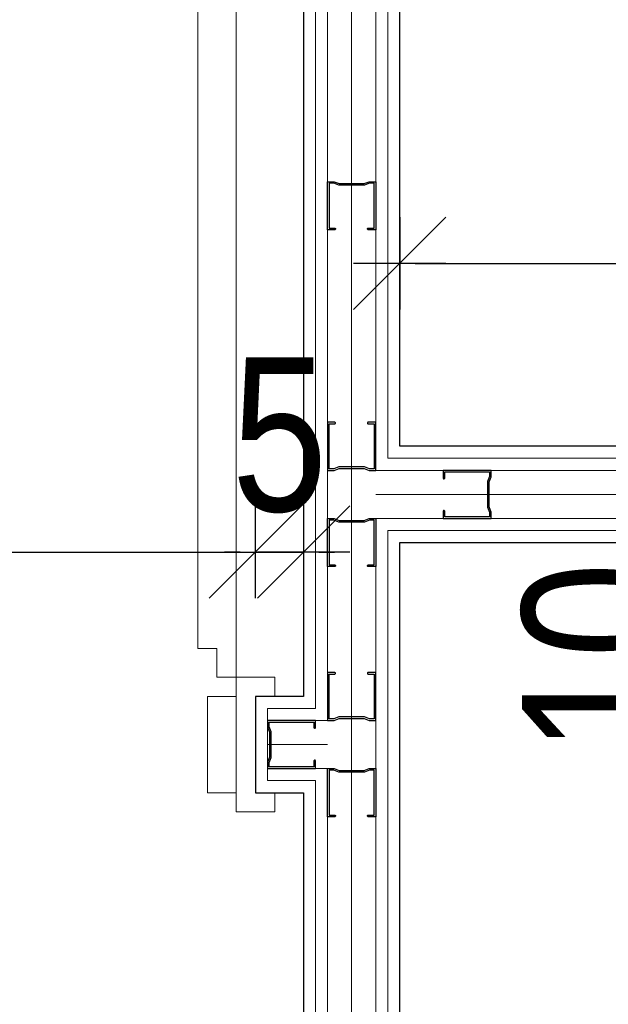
# Model space of a CAD drawing. Header units: centimetres. Extents: x 4120 to 19220, y -7417 to 180.
# Tile 24 of 223: x 9606 to 9667, y -4567 to -4464. Entities that reach past the tile are written whole.
import ezdxf

# ---------------------------------------------------------------- set-up
doc = ezdxf.new("R2010")
doc.units = ezdxf.units.CM
doc.linetypes.add('DASHED', pattern=[19.05, 12.7, -6.35])
doc.layers.add('A_Drzwi', color=30, linetype='Continuous', lineweight=20)
for name, color, linetype in [('A_Wymiary wewnętrzne', 8, 'Continuous'), ('A_Ściany', 2, 'Continuous'), ('Konstrukcja - scian dzialowych', 7, 'Continuous')]:
    doc.layers.add(name, color=color, linetype=linetype)
doc.styles.add('marcin', font='arial.ttf', dxfattribs={"width": 0.8, "height": 16})
doc.linetypes.add('BATTING', pattern='A,0.0001,-0.1,[134,ltypeshp.shx,S=0.1,R=0,X=-0.1,Y=0],-0.2,[134,ltypeshp.shx,S=0.1,R=180,X=0.1,Y=0],-0.1', length=0.4001)
doc.dimstyles.new('WYM A PROJEKT', dxfattribs={"dimscale": 2, "dimtxt": 16, "dimasz": 0.8, "dimexe": 6, "dimexo": 30, "dimgap": 2, "dimtad": 1, "dimdec": 0, "dimzin": 9, "dimdsep": 46, "dimtxsty": 'marcin', "dimblk": 'WW', "dimcen": 0, "dimdle": 6, "dimse1": 1, "dimse2": 1, "dimclrt": 7, "dimadec": 0, "dimazin": 0, "dimtfac": 1, "dimtdec": 0, "dimtix": 1, "dimtmove": 2, "dimatfit": 3, "dimldrblk": 'WW', "dimfxl": 1, "dimtolj": 1, "dimtzin": 0, "dimarcsym": 0})

# ---------------------------------------------------------------- blocks, each defined once
blk = doc.blocks.new('PROFIL 7')
at = {"layer": 'Konstrukcja - scian dzialowych'}
for points in [[(0.37, 1.75), (0.37, 3.83), (0.17, 4.36), (0.17, 4.83), (4.83, 4.83), (4.83, 4.25), (4.88, 4.19), (4.95, 4.19), (5, 4.25), (5, 5), (0, 5), (0, 4.33), (0.2, 3.8), (0.2, 1.75)], [(0.2, 3.75), (0.2, 1.2), (0, 0.67), (0, 0), (5, 0), (5, 0.75), (5, 0.82), (4.95, 0.87), (4.88, 0.87), (4.83, 0.82), (4.83, 0.75), (4.83, 0.17), (0.17, 0.17), (0.17, 0.64), (0.37, 1.17), (0.37, 3.75)]]:
    blk.add_lwpolyline(points, dxfattribs=at)
blk = doc.blocks.new('*U2001')
blk.add_lwpolyline([(86, 7), (86, 10), (84, 10), (84, 90), (86, 90), (86, 93), (88, 93), (88, 7)], close=True)
for points in [[(92, -5), (90, -5), (90, 5), (92, 5), (92, 7), (88, 7), (88, 5), (88, -7), (92, -7), (92, -5)], [(88, 5), (85, 5), (85, -5), (88, -5)]]:
    blk.add_lwpolyline(points)
at = {"linetype": 'DASHED'}
blk.add_arc((88, 7), 86, 90, 180, dxfattribs=at)
blk = doc.blocks.new('WW')
at = {"color": 80, "ltscale": 2}
blk.add_line((3, 3), (-3, -3), dxfattribs=at)
at = {"ltscale": 2}
for p, q in [((0, -3), (0, 3)), ((-3, 0), (3, 0))]:
    blk.add_line(p, q, dxfattribs=at)
blk = doc.blocks.new('*D2101')
at = {"layer": 'A_Wymiary wewnętrzne', "color": 0, "lineweight": -2}
blk.add_line((9678.58, -4335.33), (9678.58, -4507.13), dxfattribs=at)
at = {"layer": 'Defpoints', "color": 0}
for p in [(9645.58, -4333.73), (9645.58, -4508.73), (9678.58, -4508.73)]:
    blk.add_point(p, dxfattribs=at)
at = {"layer": 'A_Wymiary wewnętrzne', "color": 0, "lineweight": -2, "xscale": 1.6, "yscale": 1.6, "zscale": 1.6}
for p, rotation in [((9678.58, -4333.73), 90), ((9678.58, -4508.73), 270)]:
    blk.add_blockref('WW', p, dxfattribs=dict(at, rotation=rotation))
at = {"layer": 'A_Wymiary wewnętrzne', "color": 7, "insert": (9666.41, -4421.23), "char_height": 16, "attachment_point": 5, "rotation": 90, "style": 'marcin'}
blk.add_mtext('\\A1;175', dxfattribs=at)
blk = doc.blocks.new('*D2102')
at = {"layer": 'A_Wymiary wewnętrzne', "color": 0, "lineweight": -2}
for p, q in [((9678.58, -4507.13), (9678.58, -4505.53)), ((9678.58, -4508.73), (9678.58, -4518.73)), ((9678.58, -4520.33), (9678.58, -4521.93))]:
    blk.add_line(p, q, dxfattribs=at)
at = {"layer": 'Defpoints', "color": 0}
for p in [(9645.58, -4508.73), (9645.58, -4518.73), (9678.58, -4518.73)]:
    blk.add_point(p, dxfattribs=at)
at = {"layer": 'A_Wymiary wewnętrzne', "color": 0, "lineweight": -2, "xscale": 1.6, "yscale": 1.6, "zscale": 1.6}
for p, rotation in [((9678.58, -4508.73), 270), ((9678.58, -4518.73), 90)]:
    blk.add_blockref('WW', p, dxfattribs=dict(at, rotation=rotation))
at = {"layer": 'A_Wymiary wewnętrzne', "color": 7, "insert": (9666.41, -4530.73), "char_height": 16, "attachment_point": 5, "rotation": 90, "style": 'marcin'}
blk.add_mtext('\\A1;10', dxfattribs=at)
blk = doc.blocks.new('*D2103')
at = {"layer": 'A_Wymiary wewnętrzne', "color": 0, "lineweight": -2}
blk.add_line((9678.58, -4520.33), (9678.58, -4667.13), dxfattribs=at)
at = {"layer": 'Defpoints', "color": 0}
for p in [(9645.58, -4518.73), (9645.58, -4668.73), (9678.58, -4668.73)]:
    blk.add_point(p, dxfattribs=at)
at = {"layer": 'A_Wymiary wewnętrzne', "color": 0, "lineweight": -2, "xscale": 1.6, "yscale": 1.6, "zscale": 1.6}
for p, rotation in [((9678.58, -4518.73), 90), ((9678.58, -4668.73), 270)]:
    blk.add_blockref('WW', p, dxfattribs=dict(at, rotation=rotation))
at = {"layer": 'A_Wymiary wewnętrzne', "color": 7, "insert": (9666.41, -4593.73), "char_height": 16, "attachment_point": 5, "rotation": 90, "style": 'marcin'}
blk.add_mtext('\\A1;150', dxfattribs=at)
blk = doc.blocks.new('*D2104')
at = {"layer": 'A_Wymiary wewnętrzne', "color": 0, "lineweight": -2}
blk.add_line((9647.18, -4489.73), (9772.98, -4489.73), dxfattribs=at)
at = {"layer": 'Defpoints', "color": 0}
for p in [(9774.58, -4489.73), (9645.58, -4508.73), (9774.58, -4508.73)]:
    blk.add_point(p, dxfattribs=at)
at = {"layer": 'A_Wymiary wewnętrzne', "color": 0, "lineweight": -2, "xscale": 1.6, "yscale": 1.6, "zscale": 1.6, "rotation": 180}
blk.add_blockref('WW', (9645.58, -4489.73), dxfattribs=at)
at = {"layer": 'A_Wymiary wewnętrzne', "color": 0, "lineweight": -2, "xscale": 1.6, "yscale": 1.6, "zscale": 1.6}
blk.add_blockref('WW', (9774.58, -4489.73), dxfattribs=at)
at = {"layer": 'A_Wymiary wewnętrzne', "color": 7, "insert": (9710.08, -4477.56), "char_height": 16, "attachment_point": 5, "style": 'marcin'}
blk.add_mtext('\\A1;129', dxfattribs=at)
blk = doc.blocks.new('*D2162')
at = {"layer": 'A_Wymiary wewnętrzne', "color": 0, "lineweight": -2}
blk.add_line((9542.18, -4519.73), (9628.98, -4519.73), dxfattribs=at)
at = {"layer": 'Defpoints', "color": 0}
for p in [(9630.58, -4519.73), (9540.58, -4534.73), (9630.58, -4534.73)]:
    blk.add_point(p, dxfattribs=at)
at = {"layer": 'A_Wymiary wewnętrzne', "color": 0, "lineweight": -2, "xscale": 1.6, "yscale": 1.6, "zscale": 1.6, "rotation": 180}
blk.add_blockref('WW', (9540.58, -4519.73), dxfattribs=at)
at = {"layer": 'A_Wymiary wewnętrzne', "color": 0, "lineweight": -2, "xscale": 1.6, "yscale": 1.6, "zscale": 1.6}
blk.add_blockref('WW', (9630.58, -4519.73), dxfattribs=at)
at = {"layer": 'A_Wymiary wewnętrzne', "color": 7, "insert": (9585.58, -4507.56), "char_height": 16, "attachment_point": 5, "style": 'marcin'}
blk.add_mtext('\\A1;90', dxfattribs=at)
blk = doc.blocks.new('*D2163')
at = {"layer": 'A_Wymiary wewnętrzne', "color": 0, "lineweight": -2}
for p, q in [((9628.98, -4519.73), (9627.38, -4519.73)), ((9630.58, -4519.73), (9635.58, -4519.73)), ((9637.18, -4519.73), (9638.78, -4519.73))]:
    blk.add_line(p, q, dxfattribs=at)
at = {"layer": 'Defpoints', "color": 0}
for p in [(9635.58, -4519.73), (9630.58, -4534.73), (9635.58, -4534.73)]:
    blk.add_point(p, dxfattribs=at)
at = {"layer": 'A_Wymiary wewnętrzne', "color": 0, "lineweight": -2, "xscale": 1.6, "yscale": 1.6, "zscale": 1.6}
blk.add_blockref('WW', (9630.58, -4519.73), dxfattribs=at)
at = {"layer": 'A_Wymiary wewnętrzne', "color": 0, "lineweight": -2, "xscale": 1.6, "yscale": 1.6, "zscale": 1.6, "rotation": 180}
blk.add_blockref('WW', (9635.58, -4519.73), dxfattribs=at)
at = {"layer": 'A_Wymiary wewnętrzne', "color": 7, "insert": (9633.08, -4507.59), "char_height": 16, "attachment_point": 5, "style": 'marcin'}
blk.add_mtext('\\A1;5', dxfattribs=at)

msp = doc.modelspace()

# ---------------------------------------------------------------- linework, layer by layer
at = {"layer": 'A_Ściany', "color": 251, "linetype": 'Continuous', "lineweight": 20}
for points in [[(9777.08, -4110.73), (9777.08, -4206.23), (9638.08, -4206.23), (9638.08, -4356.23), (9626.83, -4356.23), (9626.83, -4361.23), (9638.08, -4361.23), (9638.08, -4537.23), (9631.83, -4537.23), (9631.83, -4542.23), (9638.08, -4542.23), (9638.08, -4663.73), (9533.08, -4663.73)], [(9775.83, -4110.73), (9775.83, -4204.98), (9636.83, -4204.98), (9636.83, -4354.98), (9626.83, -4354.98), (9626.83, -4362.48), (9636.83, -4362.48), (9636.83, -4535.98), (9631.83, -4535.98), (9631.83, -4543.48), (9636.83, -4543.48), (9636.83, -4662.48), (9534.33, -4662.48)], [(8941.08, -4678.73), (9837.08, -4678.73), (9837.08, -4671.23), (9829.08, -4671.23), (9829.08, -4624.98), (9824.08, -4624.98), (9824.08, -4671.23), (9643.08, -4671.23), (9643.08, -4516.23), (9824.08, -4516.23), (9824.08, -4522.48), (9829.08, -4522.48), (9829.08, -4511.23), (9782.08, -4511.23), (9782.08, -4474.98), (9777.08, -4474.98), (9777.08, -4511.23), (9643.08, -4511.23), (9643.08, -4331.23)], [(8939.83, -4679.98), (9838.33, -4679.98), (9838.33, -4669.98), (9830.33, -4669.98), (9830.33, -4624.98), (9822.83, -4624.98), (9822.83, -4669.98), (9644.33, -4669.98), (9644.33, -4517.48), (9822.83, -4517.48), (9822.83, -4522.48), (9830.33, -4522.48), (9830.33, -4509.98), (9783.33, -4509.98), (9783.33, -4474.98), (9775.83, -4474.98), (9775.83, -4509.98), (9644.33, -4509.98), (9644.33, -4332.48)]]:
    msp.add_lwpolyline(points, dxfattribs=at)
at = {"layer": 'A_Ściany'}
for points in [[(9774.58, -4110.73), (9774.58, -4203.73), (9635.58, -4203.73), (9635.58, -4353.73), (9625.58, -4353.73), (9625.58, -4363.73), (9635.58, -4363.73), (9635.58, -4534.73), (9630.58, -4534.73), (9630.58, -4544.73), (9635.58, -4544.73), (9635.58, -4661.23), (9535.58, -4661.23)], [(8938.58, -4681.23), (9839.58, -4681.23), (9839.58, -4668.73), (9831.58, -4668.73), (9831.58, -4623.73), (9821.58, -4623.73), (9821.58, -4668.73), (9645.58, -4668.73), (9645.58, -4518.73), (9821.58, -4518.73), (9821.58, -4523.73), (9831.58, -4523.73), (9831.58, -4508.73), (9784.58, -4508.73), (9784.58, -4473.73), (9774.58, -4473.73), (9774.58, -4508.73), (9645.58, -4508.73), (9645.58, -4333.73)]]:
    msp.add_lwpolyline(points, dxfattribs=at)
at = {"layer": 'A_Ściany', "color": 251, "linetype": 'BATTING', "lineweight": 20, "ltscale": 6}
for points in [[(9780.08, -4208.73), (9640.58, -4208.73), (9640.58, -4671.23)], [(9826.58, -4522.48), (9826.58, -4513.73), (9643.08, -4513.73)], [(9631.83, -4539.73), (9638.08, -4539.73)]]:
    msp.add_lwpolyline(points, dxfattribs=at)

# ---------------------------------------------------------------- block references
at = {"layer": 'A_Drzwi'}
msp.add_blockref('*U2001', (9540.58, -4539.73), dxfattribs=at)
at = {"layer": 'Konstrukcja - scian dzialowych', "xscale": -1}
for p, rotation in [((9643.08, -4481.23), 90.00006168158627), ((9643.08, -4516.23), 90.00006168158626), ((9643.08, -4542.23), 90.00006168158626)]:
    msp.add_blockref('PROFIL 7', p, dxfattribs=dict(at, rotation=rotation))
at = {"layer": 'Konstrukcja - scian dzialowych'}
for p, rotation in [((9643.08, -4511.23), 89.99993831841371), ((9655.08, -4511.23), 179.9990794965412), ((9643.08, -4537.23), 89.99993831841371), ((9631.83, -4542.23), 359.9999999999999)]:
    msp.add_blockref('PROFIL 7', p, dxfattribs=dict(at, rotation=rotation))

# ---------------------------------------------------------------- dimensions: what is measured, and where the dimension line sits
at = {"layer": 'A_Wymiary wewnętrzne'}
for base, p1, p2, picture, middle in [((9678.58, -4508.73), (9645.58, -4333.73), (9645.58, -4508.73), '*D2101', (9666.41, -4421.23)), ((9678.58, -4668.73), (9645.58, -4518.73), (9645.58, -4668.73), '*D2103', (9666.41, -4593.73))]:
    dim = msp.add_linear_dim(base=base, p1=p1, p2=p2, angle=90, dimstyle='WYM A PROJEKT', override={"dimdsep": 44}, dxfattribs=at)
    dim.commit()
    dim.dimension.update_dxf_attribs({"geometry": picture, "text_midpoint": middle})
dim = msp.add_aligned_dim(p1=(9645.58, -4508.73), p2=(9774.58, -4508.73), distance=19, dimstyle='WYM A PROJEKT', override={"dimdsep": 44}, dxfattribs=at)
dim.commit()
dim.dimension.update_dxf_attribs({"geometry": '*D2104', "text_midpoint": (9710.08, -4477.56)})
for base, p1, p2, picture, middle in [((9630.58, -4519.73), (9540.58, -4534.73), (9630.58, -4534.73), '*D2162', (9585.58, -4507.56)), ((9635.58, -4519.73), (9630.58, -4534.73), (9635.58, -4534.73), '*D2163', (9633.08, -4507.59))]:
    dim = msp.add_linear_dim(base=base, p1=p1, p2=p2, dimstyle='WYM A PROJEKT', override={"dimdsep": 44}, dxfattribs=at)
    dim.commit()
    dim.dimension.update_dxf_attribs({"geometry": picture, "text_midpoint": middle})
dim = msp.add_linear_dim(base=(9678.58, -4518.73), p1=(9645.58, -4508.73), p2=(9645.58, -4518.73), angle=90, dimstyle='WYM A PROJEKT', override={"dimdsep": 44}, dxfattribs=at)
dim.commit()
dim.dimension.update_dxf_attribs({"geometry": '*D2102', "text_midpoint": (9666.41, -4530.73), "dimtype": 160})

doc.saveas('drawing.dxf')
